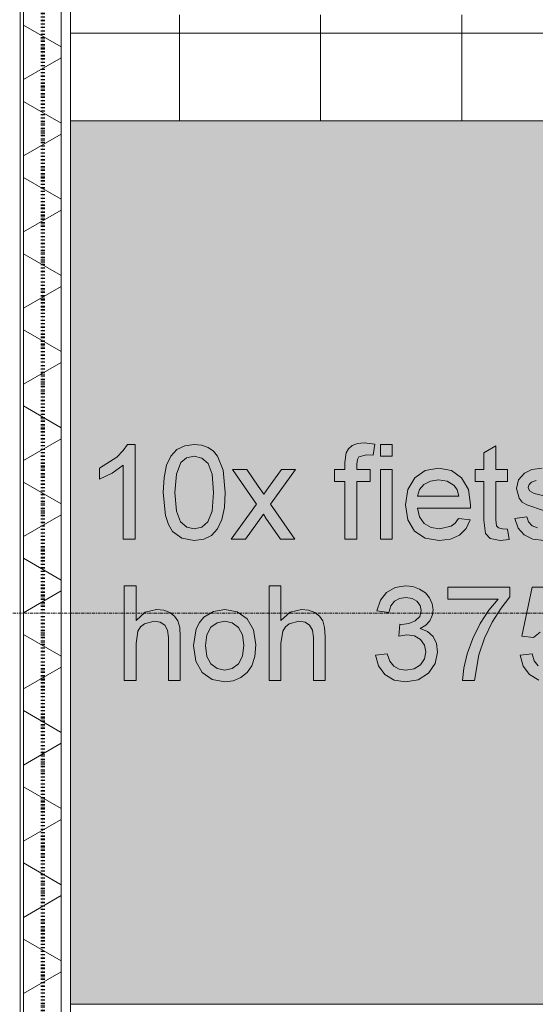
# Model space of a CAD drawing. Header units: millimetres. Extents: x -281 to 145437, y -16481 to 78869.
# Tile 40 of 256: x 4609 to 5704, y 21170 to 23260. Entities that reach past the tile are written whole.
import ezdxf

# ---------------------------------------------------------------- set-up
doc = ezdxf.new("R2010")
doc.units = ezdxf.units.MM
doc.linetypes.add('ARC FS 060 minutes', pattern=[7.2, 2.4, -1.6, 0, -1.6, 0, -1.6])
doc.linetypes.add('Grid Line', pattern=[12, 6, -2, 2, -2])
for name, color, linetype, lineweight in [('A--A23__Vloeren', 8, 'Continuous', 5), ('A--A2__Ruwbouw', 8, 'Continuous', 5), ('A--L$01A__Algemeen', 7, 'Continuous', 5), ('A--L$07A__Stramien', 1, 'Continuous', 5), ('A--L21__Buitenwanden', 3, 'Continuous', 5), ('A--L90__Terrein', 7, 'Continuous', 5)]:
    doc.layers.add(name, color=color, linetype=linetype, lineweight=lineweight)

# ---------------------------------------------------------------- blocks, each defined once
blk = doc.blocks.new('65_GM_LIB_fire separation vertical_gen_arc - 060 minutes-2436626-L_80_ 11')
at = {"layer": 'A--L$01A__Algemeen', "linetype": 'ARC FS 060 minutes', "lineweight": 100}
blk.add_line((0, 0), (44095, 0), dxfattribs=at)
blk = doc.blocks.new('TBR-B-INS-BR-ARC-R25_rvt-1-L_80_ 11')
at = {"layer": 'A--L$01A__Algemeen', "color": 124, "linetype": 'ARC FS 060 minutes', "lineweight": 100, "rotation": 269.9999999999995}
blk.add_blockref('65_GM_LIB_fire separation vertical_gen_arc - 060 minutes-2436626-L_80_ 11', (4658, 56530), dxfattribs=at)
blk = doc.blocks.new('NLRS_90_PA_LB_fietsvak dubbellaags_gen_cpz - NLRS_72_21_01_fietsvak 10x hoh 375-48998501-L_80_ 11')
at = {"layer": 'A--L90__Terrein'}
blk.add_hatch(color=256, dxfattribs=at).paths.add_polyline_path([(1900, 0), (1900, 1875), (0, 1875), (0, 0), (1279, 0)])
for p, q in [((1900, 1875), (0, 1875)), ((623.7, 1191.6), (609.3, 1190.1)), ((646.6, 1188.8), (623.7, 1191.6)), ((112.1, 1175.3), (98.6, 1161.7)), ((121, 1188.4), (112.1, 1175.3)), ((137.1, 1188.4), (121, 1188.4)), ((137.1, 987.5), (137.1, 1188.4)), ((226.1, 1177.5), (213.3, 1163.7)), ((242.5, 1185.7), (226.1, 1177.5)), ((262.7, 1188.4), (242.5, 1185.7)), ((278.2, 1186.8), (262.7, 1188.4)), ((292.1, 1181.9), (278.2, 1186.8)), ((303.6, 1174), (292.1, 1181.9)), ((312.3, 1163.3), (303.6, 1174)), ((585.6, 1170.9), (582.9, 1149.9)), ((590.6, 1179.2), (585.6, 1170.9)), ((598.4, 1185.8), (590.6, 1179.2)), ((609.3, 1190.1), (598.4, 1185.8)), ((643, 1165.3), (646.6, 1188.8)), ((683.4, 1188.4), (658.3, 1188.4)), ((658.3, 1188.4), (658.3, 1163.3)), ((683.4, 1163.3), (683.4, 1188.4)), ((903.1, 1185.7), (878, 1170.9)), ((878, 1170.9), (878, 1135)), ((903.1, 1135), (903.1, 1185.7)), ((98.6, 1161.7), (61.8, 1138.2)), ((213.3, 1163.7), (204.2, 1144.1)), ((224.9, 1125.4), (234.1, 1149.9)), ((234.1, 1149.9), (246.7, 1159.9)), ((246.7, 1159.9), (262.4, 1163.3)), ((262.4, 1163.3), (279, 1159.5)), ((279, 1159.5), (292.1, 1148)), ((324.1, 1133.5), (312.3, 1163.3)), ((582.9, 1149.9), (582.9, 1135)), ((608, 1146.7), (609.2, 1156.3)), ((609.2, 1156.3), (612.7, 1162.3)), ((612.7, 1162.3), (628.5, 1166.4)), ((628.5, 1166.4), (643, 1165.3)), ((658.3, 1163.3), (683.4, 1163.3)), ((61.8, 1138.2), (61.8, 1114.4)), ((88.2, 1127.1), (112, 1144.1)), ((112, 1144.1), (112, 987.5)), ((204.2, 1144.1), (198.6, 1118.5)), ((292.1, 1148), (300.7, 1125)), ((328.6, 1086.3), (324.1, 1133.5)), ((374.6, 1135), (344.3, 1135)), ((344.3, 1135), (394.9, 1061.7)), ((398.9, 1099.7), (374.6, 1135)), ((447.9, 1135), (420.2, 1096.7)), ((425.1, 1061.7), (478.2, 1135)), ((478.2, 1135), (447.9, 1135)), ((582.9, 1135), (560.9, 1135)), ((560.9, 1135), (560.9, 1109.9)), ((608, 1135), (608, 1146.7)), ((636.3, 1135), (608, 1135)), ((636.3, 1109.9), (636.3, 1135)), ((683.4, 1135), (658.3, 1135)), ((658.3, 1135), (658.3, 987.5)), ((683.4, 987.5), (683.4, 1135)), ((753.5, 1133.1), (731.1, 1117.7)), ((781.6, 1138.2), (753.5, 1133.1)), ((808.9, 1133.1), (781.6, 1138.2)), ((830.7, 1117.7), (808.9, 1133.1)), ((878, 1135), (859.2, 1135)), ((859.2, 1135), (859.2, 1109.9)), ((928.2, 1135), (903.1, 1135)), ((928.2, 1109.9), (928.2, 1135)), ((979.9, 1135.1), (963.9, 1127.7)), ((1001.5, 1138.2), (979.9, 1135.1)), ((61.8, 1114.4), (88.2, 1127.1)), ((198.6, 1118.5), (196.8, 1086.3)), ((221.9, 1086.4), (224.9, 1125.4)), ((300.7, 1125), (303.5, 1086.4)), ((560.9, 1109.9), (582.9, 1109.9)), ((582.9, 1109.9), (582.9, 987.5)), ((608, 987.5), (608, 1109.9)), ((608, 1109.9), (636.3, 1109.9)), ((731.1, 1117.7), (716.5, 1093)), ((750.6, 1103.7), (764.6, 1110.7)), ((764.6, 1110.7), (781.5, 1113.1)), ((781.5, 1113.1), (799.9, 1110.1)), ((799.9, 1110.1), (814.6, 1101.3)), ((845, 1093.1), (830.7, 1117.7)), ((859.2, 1109.9), (878, 1109.9)), ((878, 1109.9), (878, 1028)), ((903.1, 1028.7), (903.1, 1109.9)), ((903.1, 1109.9), (928.2, 1109.9)), ((951.6, 1113.4), (947.1, 1094.7)), ((963.9, 1127.7), (951.6, 1113.4)), ((974, 1103.2), (979.4, 1108.3)), ((979.4, 1108.3), (989, 1111.9)), ((410.3, 1083.1), (398.9, 1099.7)), ((420.2, 1096.7), (410.3, 1083.1)), ((716.5, 1093), (711.6, 1060)), ((736.7, 1078.5), (740.9, 1092.7)), ((740.9, 1092.7), (750.6, 1103.7)), ((814.6, 1101.3), (821.2, 1091.8)), ((821.2, 1091.8), (824.6, 1078.5)), ((849.8, 1060.2), (845, 1093.1)), ((947.1, 1094.7), (952.7, 1074.4)), ((972.2, 1097.2), (974, 1103.2)), ((975.2, 1089.9), (972.2, 1097.2)), ((984.6, 1084.4), (975.2, 1089.9)), ((196.8, 1086.3), (201.8, 1037.5)), ((224.9, 1046.9), (221.9, 1086.4)), ((303.5, 1086.4), (300.6, 1046.9)), ((326.8, 1054.4), (328.6, 1086.3)), ((824.6, 1078.5), (736.7, 1078.5)), ((952.7, 1074.4), (959.6, 1066.2)), ((959.6, 1066.2), (969.2, 1060.1)), ((1006.2, 1079), (984.6, 1084.4)), ((233.7, 1024), (224.9, 1046.9)), ((300.6, 1046.9), (291.8, 1024.1)), ((321.3, 1028.8), (326.8, 1054.4)), ((394.9, 1061.7), (341.2, 987.5)), ((476.2, 987.5), (425.1, 1061.7)), ((711.6, 1060), (716.5, 1028.1)), ((741.1, 1034.6), (736.7, 1053.4)), ((736.7, 1053.4), (849.6, 1053.4)), ((849.6, 1053.4), (849.8, 1060.2)), ((969.2, 1060.1), (1007, 1047.8)), ((201.8, 1037.5), (208.1, 1018.6)), ((312.2, 1009.2), (321.3, 1028.8)), ((371.4, 987.5), (409.6, 1040.2)), ((409.6, 1040.2), (415.2, 1032.1)), ((415.2, 1032.1), (446, 987.5)), ((716.5, 1028.1), (730.9, 1004.3)), ((751.2, 1020.8), (741.1, 1034.6)), ((824.4, 1031.4), (817.3, 1021.5)), ((849, 1028.3), (824.4, 1031.4)), ((840.1, 1009.8), (849, 1028.3)), ((878, 1028), (881.1, 999.5)), ((904.5, 1015.8), (903.1, 1028.7)), ((969.1, 1034.6), (943.9, 1031.4)), ((943.9, 1031.4), (950.8, 1011)), ((973, 1023.8), (969.1, 1034.6)), ((208.1, 1018.6), (216.8, 1003.5)), ((216.8, 1003.5), (236.6, 989.1)), ((246.8, 1013.1), (233.7, 1024)), ((262.7, 1009.5), (246.8, 1013.1)), ((278.6, 1013.1), (262.7, 1009.5)), ((291.8, 1024.1), (278.6, 1013.1)), ((299.5, 995.4), (312.2, 1009.2)), ((730.9, 1004.3), (753.6, 989.3)), ((765.8, 1012.3), (751.2, 1020.8)), ((783.5, 1009.5), (765.8, 1012.3)), ((808.2, 1014.7), (783.5, 1009.5)), ((817.3, 1021.5), (808.2, 1014.7)), ((825.9, 995.9), (840.1, 1009.8)), ((908.7, 1011.2), (904.5, 1015.8)), ((917.3, 1009.5), (908.7, 1011.2)), ((928.2, 1008.4), (917.3, 1009.5)), ((931.4, 986.8), (928.2, 1008.4)), ((950.8, 1011), (963.2, 996.2)), ((980.7, 1015.9), (973, 1023.8)), ((992.1, 1011.1), (980.7, 1015.9)), ((112, 987.5), (137.1, 987.5)), ((236.6, 989.1), (262.7, 984.4)), ((262.7, 984.4), (283, 987.1)), ((283, 987.1), (299.5, 995.4)), ((341.2, 987.5), (371.4, 987.5)), ((446, 987.5), (476.2, 987.5)), ((582.9, 987.5), (608, 987.5)), ((658.3, 987.5), (683.4, 987.5)), ((753.6, 989.3), (783.1, 984.4)), ((783.1, 984.4), (806.8, 987.2)), ((806.8, 987.2), (825.9, 995.9)), ((881.1, 999.5), (891.6, 988.5)), ((891.6, 988.5), (912.6, 984.4)), ((912.6, 984.4), (931.4, 986.8)), ((963.2, 996.2), (981.6, 987.3)), ((981.6, 987.3), (1007, 984.4)), ((139.1, 888.4), (114, 888.4)), ((114, 888.4), (114, 687.5)), ((139.1, 814.5), (139.1, 888.4)), ((446.7, 888.4), (421.6, 888.4)), ((421.6, 888.4), (421.6, 687.5)), ((446.7, 814.5), (446.7, 888.4)), ((689.3, 884.9), (671.3, 874.4)), ((711.2, 888.4), (689.3, 884.9)), ((727, 886.7), (711.2, 888.4)), ((741.5, 881.5), (727, 886.7)), ((753.8, 873.4), (741.5, 881.5)), ((933.3, 885.3), (801.5, 885.3)), ((801.5, 885.3), (801.5, 860.2)), ((933.3, 865), (933.3, 885.3)), ((980.4, 885.3), (958.4, 781.7)), ((1077.7, 885.3), (980.4, 885.3)), ((658.2, 857.6), (650.8, 835)), ((671.3, 874.4), (658.2, 857.6)), ((688.2, 855.5), (699, 861.3)), ((699, 861.3), (712.1, 863.3)), ((712.1, 863.3), (725.3, 861.4)), ((725.3, 861.4), (735.8, 855.5)), ((762.7, 862.7), (753.8, 873.4)), ((768.2, 850.4), (762.7, 862.7)), ((801.5, 860.2), (908.2, 860.2)), ((908.2, 860.2), (888.6, 836.6)), ((914.5, 841.2), (933.3, 865)), ((182.8, 838.2), (158.7, 832.3)), ((197.9, 836.6), (182.8, 838.2)), ((211, 831.7), (197.9, 836.6)), ((327.5, 838.2), (303.4, 834.1)), ((353.9, 833.2), (327.5, 838.2)), ((490.4, 838.2), (466.3, 832.3)), ((505.6, 836.6), (490.4, 838.2)), ((518.6, 831.7), (505.6, 836.6)), ((675.9, 831.9), (680.3, 845.6)), ((680.3, 845.6), (688.2, 855.5)), ((735.8, 855.5), (742.7, 846.7)), ((742.7, 846.7), (744.9, 835.9)), ((770.1, 837.4), (768.2, 850.4)), ((768.3, 825.2), (770.1, 837.4)), ((888.6, 836.6), (870.2, 808.2)), ((895.9, 810.9), (914.5, 841.2)), ((158.7, 832.3), (139.1, 814.5)), ((221.2, 824.1), (211, 831.7)), ((228.1, 813.9), (221.2, 824.1)), ((283.2, 821.9), (273.7, 810.7)), ((303.4, 834.1), (283.2, 821.9)), ((374.9, 818.3), (353.9, 833.2)), ((388.7, 794.6), (374.9, 818.3)), ((466.3, 832.3), (446.7, 814.5)), ((528.9, 824.1), (518.6, 831.7)), ((535.7, 813.9), (528.9, 824.1)), ((650.8, 835), (675.9, 831.9)), ((741.8, 822.9), (732.3, 813.7)), ((744.9, 835.9), (741.8, 822.9)), ((763.1, 814.2), (768.3, 825.2)), ((143.2, 792.3), (148.6, 800.9)), ((148.6, 800.9), (156.9, 807.5)), ((156.9, 807.5), (177.5, 813.1)), ((177.5, 813.1), (190.5, 811)), ((190.5, 811), (200.1, 804.8)), ((200.1, 804.8), (206.1, 794)), ((232, 800), (228.1, 813.9)), ((233.2, 780.9), (232, 800)), ((266.9, 796.8), (261.5, 761.3)), ((273.7, 810.7), (266.9, 796.8)), ((289.5, 784), (298.2, 800.2)), ((298.2, 800.2), (311.4, 809.9)), ((311.4, 809.9), (327.5, 813.1)), ((327.5, 813.1), (343.4, 809.8)), ((343.4, 809.8), (356.5, 800.1)), ((356.5, 800.1), (365.3, 784.2)), ((393.3, 763.3), (388.7, 794.6)), ((450.8, 792.3), (456.3, 800.9)), ((456.3, 800.9), (464.5, 807.5)), ((464.5, 807.5), (485.1, 813.1)), ((485.1, 813.1), (498.1, 811)), ((498.1, 811), (507.8, 804.8)), ((507.8, 804.8), (513.8, 794)), ((539.6, 800), (535.7, 813.9)), ((540.9, 780.9), (539.6, 800)), ((699.8, 806.8), (697, 781.7)), ((703.8, 806.5), (699.8, 806.8)), ((718.8, 808.3), (703.8, 806.5)), ((732.3, 813.7), (718.8, 808.3)), ((742.5, 797.6), (754.5, 804.8)), ((758.2, 791.2), (742.5, 797.6)), ((754.5, 804.8), (763.1, 814.2)), ((870.2, 808.2), (854.4, 776.8)), ((879.5, 777), (895.9, 810.9)), ((139.1, 765.9), (143.2, 792.3)), ((206.1, 794), (208.1, 778.3)), ((208.1, 778.3), (208.1, 687.5)), ((233.2, 687.5), (233.2, 780.9)), ((286.6, 761.3), (289.5, 784)), ((365.3, 784.2), (368.2, 762.1)), ((446.7, 765.9), (450.8, 792.3)), ((513.8, 794), (515.8, 778.3)), ((515.8, 778.3), (515.8, 687.5)), ((540.9, 687.5), (540.9, 780.9)), ((697, 781.7), (714.6, 784.4)), ((714.6, 784.4), (730.4, 781.9)), ((730.4, 781.9), (743.1, 774.1)), ((743.1, 774.1), (751.6, 762.5)), ((769.9, 780.4), (758.2, 791.2)), ((777.1, 765.7), (769.9, 780.4)), ((854.4, 776.8), (842.8, 744.2)), ((867.3, 742.1), (879.5, 777)), ((958.4, 781.7), (983.5, 778.5)), ((983.5, 778.5), (997.6, 789.9)), ((139.1, 687.5), (139.1, 765.9)), ((261.5, 761.3), (266.1, 728.4)), ((289.5, 738.6), (286.6, 761.3)), ((368.2, 762.1), (365.3, 738.9)), ((391.3, 738), (393.3, 763.3)), ((446.7, 687.5), (446.7, 765.9)), ((751.6, 762.5), (754.4, 748.2)), ((779.5, 747.7), (777.1, 765.7)), ((298.2, 722.4), (289.5, 738.6)), ((365.3, 738.9), (356.6, 722.5)), ((385.2, 718.6), (391.3, 738)), ((672.7, 744), (647.6, 740.9)), ((647.6, 740.9), (653.8, 718.2)), ((678.4, 728.2), (672.7, 744)), ((751.5, 733.1), (743, 720.6)), ((754.4, 748.2), (751.5, 733.1)), ((774.7, 723.3), (779.5, 747.7)), ((842.8, 744.2), (835.6, 713.4)), ((858, 687.5), (867.3, 742.1)), ((980.4, 744), (955.3, 740.9)), ((955.3, 740.9), (961.4, 717.8)), ((985, 728.9), (980.4, 744)), ((266.1, 728.4), (279.7, 704.2)), ((311.4, 712.7), (298.2, 722.4)), ((327.5, 709.5), (311.4, 712.7)), ((343.5, 712.7), (327.5, 709.5)), ((356.6, 722.5), (343.5, 712.7)), ((375.2, 704.2), (385.2, 718.6)), ((653.8, 718.2), (667.6, 700.1)), ((686.6, 717.6), (678.4, 728.2)), ((697.9, 711.5), (686.6, 717.6)), ((712.5, 709.5), (697.9, 711.5)), ((729.7, 712.3), (712.5, 709.5)), ((743, 720.6), (729.7, 712.3)), ((760.3, 702.8), (774.7, 723.3)), ((835.6, 713.4), (832.8, 687.5)), ((961.4, 717.8), (974.9, 699.8)), ((993, 718.1), (985, 728.9)), ((279.7, 704.2), (300.8, 689.3)), ((345.2, 686.6), (361.5, 693.4)), ((361.5, 693.4), (375.2, 704.2)), ((667.6, 700.1), (687.4, 688.3)), ((738.5, 689), (760.3, 702.8)), ((974.9, 699.8), (994.5, 688.2)), ((114, 687.5), (139.1, 687.5)), ((208.1, 687.5), (233.2, 687.5)), ((300.8, 689.3), (327.5, 684.4)), ((327.5, 684.4), (345.2, 686.6)), ((421.6, 687.5), (446.7, 687.5)), ((515.8, 687.5), (540.9, 687.5)), ((687.4, 688.3), (711.6, 684.4)), ((711.6, 684.4), (738.5, 689)), ((832.8, 687.5), (858, 687.5)), ((0, 0), (1900, 0))]:
    blk.add_line(p, q, dxfattribs=at)

msp = doc.modelspace()

# ---------------------------------------------------------------- hatches: boundary and pattern name
at = {"layer": 'A--A23__Vloeren'}
h = msp.add_hatch(dxfattribs=at)
h.set_pattern_fill('FP_213', color=256, style=0, pattern_type=2)
h.set_pattern_definition([(0, (7648.04, 36431.46), (0, 300), []), (90, (7648.04, 36431.46), (-300, 2e-14), [])])
h.paths.add_polyline_path([(4717, 12483), (5950.5, 12483), (5951.5, 12545), (5952.7, 12547.8), (5958, 12550), (6045.5, 12549), (6048.3, 12547.8), (6050.5, 12542.5), (6050.5, 12483), (9400, 12483), (9400, 12700), (8817, 12700), (8817, 15700), (8900, 15700), (8900, 16450), (8817, 16450), (8817, 21700), (9400, 21700), (9400, 22808.8), (8817, 22808.8), (8817, 28808.8), (9400, 28808.8), (9400, 29700), (8817, 29700), (8817, 35700), (9400, 35700), (9400, 36900), (8817, 36900), (8817, 42900), (9400, 42900), (9400, 43913), (8817, 43913), (8817, 49288), (9400, 49288), (9400, 50010), (8817, 50010), (8817, 55260), (9400, 55260), (9400, 56200), (10717, 56200), (10717, 56540), (9140, 56540), (9140, 56717), (8110, 56717), (8110, 56712), (8045, 56712), (8046, 56715.5), (8060, 56715.5), (8060, 56717), (8039.4, 56717), (8039, 56715), (6800.2, 56715.5), (6800, 56717), (6780, 56717), (6780, 56715.5), (6794, 56714.7), (6795, 56712), (6730, 56712), (6731, 56715.5), (6730, 56715.5), (6730, 56717), (4717, 56717), (4717, 55445), (6617, 55445), (6617, 52070), (4717, 52070), (4717, 51845), (6617, 51845), (6617, 48470), (4717, 48470), (4717, 48245), (6617, 48245), (6617, 44870), (4717, 44870), (4717, 44645), (6617, 44645), (6617, 41270), (4717, 41270), (4717, 41045), (6617, 41045), (6617, 37670), (4717, 37670), (4717, 37445), (6617, 37445), (6617, 34070), (4717, 34070), (4717, 33845), (6617, 33845), (6617, 30470), (4717, 30470), (4717, 30325), (6617, 30325), (6617, 26950), (4717, 26950), (4717, 26645), (6617, 26645), (6617, 23270), (4717, 23270), (4717, 23045), (6617, 23045), (6617, 19670), (4717, 19670), (4717, 19445), (6617, 19445), (6617, 16070), (4717, 16069.5), (4717, 15800), (6617, 15800), (6617, 12800), (4717, 12800), (4717, 12580.7)])
h.paths.add_polyline_path([(6044.8, 12483), (6045.5, 12483), (6044.8, 12544.3), (6043, 12545), (5956.2, 12544.3), (5955.5, 12542.5), (5956.2, 12483), (5996, 12483)])
h.paths.add_polyline_path([(5996, 15950), (5956.2, 15950.7), (5952.7, 15952.2), (5950.5, 15957.5), (5951.5, 16045), (5952.7, 16047.8), (5958, 16050), (6045.5, 16049), (6048.3, 16047.8), (6050.5, 16042.5), (6049.8, 15955.7), (6048.3, 15952.2), (6043, 15950)])
h.paths.add_polyline_path([(6043, 15955), (6044.8, 15955.7), (6045.5, 15957.5), (6044.8, 16044.3), (6043, 16045), (5956.2, 16044.3), (5955.5, 16042.5), (5956.2, 15955.7), (5958, 15955), (5996, 15955)])
h.paths.add_polyline_path([(6700.3, 18554.3), (6674, 18557.8), (6656.5, 18566.2), (6644.1, 18581), (6637.2, 18601.4), (6662.4, 18604.6), (6666.3, 18593.8), (6675, 18585.5), (6685.4, 18581.1), (6700.6, 18579.5), (6716.7, 18581.4), (6726.2, 18585.4), (6732.5, 18591.8), (6734.6, 18599.3), (6731, 18606.9), (6726.2, 18610.6), (6699.5, 18618), (6662.5, 18630.1), (6652.9, 18636.2), (6646, 18644.4), (6640.4, 18664.7), (6644.9, 18683.4), (6657.2, 18697.7), (6673.2, 18705.1), (6696.7, 18707.9), (6725.3, 18703.2), (6736.8, 18697.4), (6744.8, 18689.9), (6753.4, 18667.4), (6728.3, 18664.2), (6725.1, 18672.1), (6718.8, 18678.1), (6694.8, 18682.9), (6682.3, 18681.9), (6672.7, 18678.3), (6667.3, 18673.1), (6665.5, 18667.2), (6668.5, 18659.9), (6677.9, 18654.4), (6700.3, 18648.7), (6736.4, 18637.2), (6753.5, 18623.8), (6758.6, 18610.6), (6759.3, 18599.3), (6757.9, 18589.6), (6752.4, 18577.9), (6743.5, 18567.9), (6731.4, 18560.5), (6715.7, 18555.8), (6700.6, 18554.4)])
h.paths.add_polyline_path([(5958, 19550), (5952.7, 19552.2), (5950.5, 19557.5), (5951.5, 19645), (5952.7, 19647.8), (5958, 19650), (6045.5, 19649), (6048.3, 19647.8), (6050.5, 19642.5), (6049.8, 19555.7), (6048.3, 19552.2), (6043, 19550), (5996, 19550)])
h.paths.add_polyline_path([(6043, 19555), (6044.8, 19555.7), (6045.5, 19557.5), (6044.8, 19644.3), (6043, 19645), (5956.2, 19644.3), (5955.5, 19642.5), (5956.2, 19555.7), (5958, 19555), (5996, 19555)])
h.paths.add_polyline_path([(6700.3, 22154.3), (6674, 22157.8), (6656.5, 22166.2), (6644.1, 22181), (6637.2, 22201.4), (6662.5, 22204.2), (6666.3, 22193.8), (6675, 22185.5), (6685.4, 22181.1), (6700.6, 22179.5), (6716, 22181.1), (6726.2, 22185.4), (6732.5, 22191.8), (6734.6, 22199.3), (6732.5, 22205.7), (6726.2, 22210.6), (6699.5, 22218), (6662.5, 22230.1), (6652.9, 22236.2), (6646, 22244.4), (6640.4, 22264.7), (6644.9, 22283.4), (6657.2, 22297.7), (6673.2, 22305.1), (6696.7, 22307.9), (6725.3, 22303.2), (6736.8, 22297.4), (6744.8, 22289.9), (6753.4, 22267.4), (6728.3, 22264.2), (6725.1, 22272.1), (6718.8, 22278.1), (6694.8, 22282.9), (6682.3, 22281.9), (6672.7, 22278.3), (6667.3, 22273.1), (6665.5, 22267.2), (6668.5, 22259.9), (6677.9, 22254.4), (6700.3, 22248.7), (6736.4, 22237.2), (6753.5, 22223.8), (6758.6, 22210.6), (6759.3, 22199.3), (6757.9, 22189.6), (6752.4, 22177.9), (6743.5, 22167.9), (6731.4, 22160.5), (6715.7, 22155.8), (6700.3, 22154.3)])
h.paths.add_polyline_path([(5996, 23150), (5956.2, 23150.7), (5952.7, 23152.2), (5950.5, 23157.5), (5951.5, 23245), (5952.7, 23247.8), (5958, 23250), (6045.5, 23249), (6048.3, 23247.8), (6050.5, 23242.5), (6049.8, 23155.7), (6048.3, 23152.2), (6043, 23150)])
h.paths.add_polyline_path([(5996, 23155), (6044.8, 23155.7), (6045.5, 23157.5), (6044.8, 23244.3), (6043, 23245), (5956.2, 23244.3), (5955.5, 23242.5), (5956.2, 23155.7), (5958, 23155)])
h.paths.add_polyline_path([(6700.3, 25754.3), (6674, 25757.8), (6656.5, 25766.2), (6644.1, 25781), (6637.2, 25801.4), (6662.5, 25804.2), (6666.3, 25793.8), (6675, 25785.5), (6685.4, 25781.1), (6700.6, 25779.5), (6716, 25781.1), (6726.2, 25785.4), (6732.5, 25791.8), (6734.6, 25799.3), (6732.5, 25805.7), (6726.2, 25810.6), (6699.5, 25818), (6662.5, 25830.1), (6652.9, 25836.2), (6646, 25844.4), (6640.4, 25864.7), (6644.9, 25883.4), (6657.2, 25897.7), (6673.2, 25905.1), (6696.7, 25907.9), (6728.4, 25901.7), (6736.8, 25897.4), (6744.8, 25889.9), (6753.4, 25867.4), (6728.3, 25864.2), (6725.1, 25872.1), (6718.8, 25878.1), (6694.8, 25882.9), (6682.3, 25881.9), (6672.7, 25878.3), (6667.3, 25873.1), (6665.5, 25867.2), (6668.5, 25859.9), (6677.9, 25854.4), (6700.3, 25848.7), (6736.4, 25837.2), (6753.5, 25823.8), (6758.6, 25810.6), (6759.3, 25799.3), (6757.9, 25789.6), (6752.4, 25777.9), (6743.5, 25767.9), (6731.4, 25760.5), (6715.7, 25755.8), (6700.3, 25754.3)])
h.paths.add_polyline_path([(6043, 26750), (5956.2, 26750.7), (5952.7, 26752.2), (5950.5, 26757.5), (5951.5, 26845), (5952.7, 26847.8), (5958, 26850), (6045.5, 26849), (6048.3, 26847.8), (6050.5, 26842.5), (6049.8, 26755.7), (6048.3, 26752.2), (6044.8, 26750.7)])
h.paths.add_polyline_path([(6043, 26755), (6044.8, 26755.7), (6045.5, 26757.5), (6044.8, 26844.3), (6043, 26845), (5956.2, 26844.3), (5955.5, 26842.5), (5956.2, 26755.7), (5958, 26755), (5996, 26755)])
h.paths.add_polyline_path([(6700.3, 29434.4), (6674, 29437.8), (6656.5, 29446.3), (6644.1, 29461), (6637.2, 29481.5), (6662.5, 29484.2), (6666.3, 29473.9), (6675, 29465.6), (6685.4, 29461.1), (6700.6, 29459.5), (6716, 29461.1), (6726.2, 29465.5), (6732.5, 29471.9), (6734.6, 29479.4), (6732.5, 29485.8), (6726.2, 29490.7), (6699.5, 29498.1), (6662.5, 29510.1), (6652.9, 29516.3), (6646, 29524.5), (6640.4, 29544.7), (6644.9, 29563.4), (6657.2, 29577.7), (6673.2, 29585.2), (6696.7, 29587.9), (6725.3, 29583.3), (6736.8, 29577.5), (6744.8, 29570), (6753.4, 29547.4), (6728.3, 29544.3), (6725.1, 29552.2), (6718.8, 29558.1), (6694.8, 29563), (6682.3, 29561.9), (6672.7, 29558.4), (6667.3, 29553.2), (6665.5, 29547.3), (6668.5, 29540), (6677.9, 29534.4), (6700.3, 29528.8), (6736.4, 29517.3), (6753.5, 29503.9), (6758.6, 29490.7), (6759.3, 29479.4), (6757.9, 29469.7), (6752.4, 29458), (6743.5, 29448), (6731.4, 29440.6), (6715.7, 29435.8), (6700.3, 29434.4)])
h.paths.add_polyline_path([(5958, 30350), (5952.7, 30352.2), (5950.5, 30357.5), (5951.5, 30445), (5952.7, 30447.8), (5958, 30450), (6045.5, 30449), (6048.3, 30447.8), (6050.5, 30442.5), (6049.8, 30355.7), (6048.3, 30352.2), (6043, 30350), (5996, 30350)])
h.paths.add_polyline_path([(5996, 30355), (6044.8, 30355.7), (6045.5, 30357.5), (6044.8, 30444.3), (6043, 30445), (5956.2, 30444.3), (5955.5, 30442.5), (5956.2, 30355.7), (5958, 30355)])
h.paths.add_polyline_path([(6700.3, 32954.3), (6674, 32957.8), (6656.5, 32966.2), (6644.1, 32981), (6637.2, 33001.4), (6662.5, 33004.2), (6666.3, 32993.8), (6675, 32985.5), (6685.4, 32981.1), (6700.6, 32979.5), (6716, 32981.1), (6726.2, 32985.4), (6732.5, 32991.8), (6734.6, 32999.3), (6732.5, 33005.7), (6726.2, 33010.6), (6699.5, 33018), (6662.5, 33030.1), (6652.9, 33036.2), (6646, 33044.4), (6640.4, 33064.7), (6644.9, 33083.4), (6657.2, 33097.7), (6673.2, 33105.1), (6696.7, 33107.9), (6725.3, 33103.2), (6736.8, 33097.4), (6744.8, 33089.9), (6753.4, 33067.4), (6728.3, 33064.2), (6725.1, 33072.1), (6718.8, 33078.1), (6694.8, 33082.9), (6682.3, 33081.9), (6672.7, 33078.3), (6667.3, 33073.1), (6665.5, 33067.2), (6668.5, 33059.9), (6677.9, 33054.4), (6700.3, 33048.7), (6736.4, 33037.2), (6753.5, 33023.8), (6758.6, 33010.6), (6759.3, 32999.3), (6757.9, 32989.6), (6752.4, 32977.9), (6743.5, 32967.9), (6731.4, 32960.5), (6715.7, 32955.8), (6700.3, 32954.3)])
h.paths.add_polyline_path([(5958, 33950), (5952.7, 33952.2), (5950.5, 33957.5), (5951.5, 34045), (5952.7, 34047.8), (5958, 34050), (6045.5, 34049), (6048.3, 34047.8), (6050.5, 34042.5), (6049.8, 33955.7), (6048.3, 33952.2), (6043, 33950), (5996, 33950)])
h.paths.add_polyline_path([(6043, 33955), (6044.8, 33955.7), (6045.5, 33957.5), (6044.8, 34044.3), (6043, 34045), (5956.2, 34044.3), (5955.5, 34042.5), (5956.2, 33955.7), (5958, 33955), (5996, 33955)])
h.paths.add_polyline_path([(6700.3, 36554.3), (6674, 36557.8), (6656.5, 36566.2), (6644.1, 36581), (6637.2, 36601.4), (6662.5, 36604.2), (6666.3, 36593.8), (6675, 36585.5), (6685.4, 36581.1), (6700.6, 36579.5), (6716, 36581.1), (6726.2, 36585.4), (6732.5, 36591.8), (6734.6, 36599.3), (6732.5, 36605.7), (6726.2, 36610.6), (6699.5, 36618), (6662.5, 36630.1), (6652.9, 36636.2), (6646, 36644.4), (6640.4, 36664.7), (6644.9, 36683.4), (6657.2, 36697.7), (6673.2, 36705.1), (6696.7, 36707.9), (6725.3, 36703.2), (6736.8, 36697.4), (6744.8, 36689.9), (6753.4, 36667.4), (6728.3, 36664.2), (6725.1, 36672.1), (6718.8, 36678.1), (6694.8, 36682.9), (6682.3, 36681.9), (6672.7, 36678.3), (6667.3, 36673.1), (6665.5, 36667.2), (6668.5, 36659.9), (6677.9, 36654.4), (6700.3, 36648.7), (6736.4, 36637.2), (6753.5, 36623.8), (6758.6, 36610.6), (6759.3, 36599.3), (6757.9, 36589.6), (6752.4, 36577.9), (6743.5, 36567.9), (6731.4, 36560.5), (6715.7, 36555.8), (6700.3, 36554.3)])
h.paths.add_polyline_path([(5996, 37550), (5956.2, 37550.7), (5952.7, 37552.2), (5950.5, 37557.5), (5951.5, 37645), (5952.7, 37647.8), (5958, 37650), (6045.5, 37649), (6048.3, 37647.8), (6050.5, 37642.5), (6049.8, 37555.7), (6048.3, 37552.2), (6043, 37550)])
h.paths.add_polyline_path([(6043, 37555), (6044.8, 37555.7), (6045.5, 37557.5), (6044.8, 37644.3), (6043, 37645), (5956.2, 37644.3), (5955.5, 37642.5), (5956.2, 37555.7), (5958, 37555), (5996, 37555)])
h.paths.add_polyline_path([(6700.3, 40154.3), (6674, 40157.8), (6656.5, 40166.2), (6644.1, 40181), (6637.2, 40201.4), (6662.5, 40204.2), (6666.3, 40193.8), (6675, 40185.5), (6685.4, 40181.1), (6700.6, 40179.5), (6716, 40181.1), (6726.2, 40185.4), (6732.5, 40191.8), (6734.6, 40199.3), (6732.5, 40205.7), (6726.2, 40210.6), (6699.5, 40218), (6662.5, 40230.1), (6652.9, 40236.2), (6646, 40244.4), (6640.4, 40264.7), (6644.9, 40283.4), (6657.2, 40297.7), (6673.2, 40305.1), (6696.7, 40307.9), (6725.3, 40303.2), (6736.8, 40297.4), (6744.8, 40289.9), (6753.4, 40267.4), (6728.3, 40264.2), (6725.1, 40272.1), (6718.8, 40278.1), (6694.8, 40282.9), (6682.3, 40281.9), (6672.7, 40278.3), (6667.3, 40273.1), (6665.5, 40267.2), (6668.5, 40259.9), (6677.9, 40254.4), (6700.3, 40248.7), (6736.4, 40237.2), (6753.5, 40223.8), (6758.6, 40210.6), (6759.3, 40199.3), (6757.9, 40189.6), (6752.4, 40177.9), (6743.5, 40167.9), (6731.4, 40160.5), (6715.7, 40155.8), (6700.6, 40154.4)])
h.paths.add_polyline_path([(5958, 41150), (5952.7, 41152.2), (5950.5, 41157.5), (5951.5, 41245), (5952.7, 41247.8), (5958, 41250), (6045.5, 41249), (6048.3, 41247.8), (6050.5, 41242.5), (6049.8, 41155.7), (6048.3, 41152.2), (6043, 41150), (5996, 41150)])
h.paths.add_polyline_path([(5958, 41155), (6044.8, 41155.7), (6045.5, 41157.5), (6044.8, 41244.3), (6043, 41245), (5956.2, 41244.3), (5955.5, 41242.5), (5956.2, 41155.7)])
h.paths.add_polyline_path([(6700.3, 43754.3), (6674, 43757.8), (6656.5, 43766.2), (6644.1, 43781), (6637.2, 43801.4), (6662.5, 43804.2), (6666.3, 43793.8), (6675, 43785.5), (6685.4, 43781.1), (6700.6, 43779.5), (6716, 43781.1), (6726.2, 43785.4), (6732.5, 43791.8), (6734.6, 43799.3), (6732.5, 43805.7), (6726.2, 43810.6), (6699.5, 43818), (6662.5, 43830.1), (6652.9, 43836.2), (6646, 43844.4), (6640.4, 43864.7), (6644.9, 43883.4), (6657.2, 43897.7), (6673.2, 43905.1), (6696.7, 43907.9), (6725.3, 43903.2), (6736.8, 43897.4), (6744.8, 43889.9), (6753.4, 43867.4), (6728.3, 43864.2), (6725.1, 43872.1), (6718.8, 43878.1), (6694.8, 43882.9), (6682.3, 43881.9), (6672.7, 43878.3), (6667.3, 43873.1), (6665.5, 43867.2), (6668.5, 43859.9), (6677.9, 43854.4), (6700.3, 43848.7), (6736.4, 43837.2), (6753.5, 43823.8), (6758.6, 43810.6), (6759.3, 43799.3), (6757.9, 43789.6), (6752.4, 43777.9), (6743.5, 43767.9), (6731.4, 43760.5), (6715.7, 43755.8), (6700.3, 43754.3)])
h.paths.add_polyline_path([(5988.6, 44750), (5956.2, 44750.7), (5952.7, 44752.2), (5950.5, 44757.5), (5951.5, 44845), (5952.7, 44847.8), (5958, 44850), (6045.5, 44849), (6048.3, 44847.8), (6050.5, 44842.5), (6049.8, 44755.7), (6048.3, 44752.2), (6043, 44750), (5996, 44750)])
h.paths.add_polyline_path([(5988, 44755), (6044.8, 44755.7), (6045.5, 44757.5), (6044.8, 44844.3), (6043, 44845), (5956.2, 44844.3), (5955.5, 44842.5), (5956.2, 44755.7), (5958, 44755)])
h.paths.add_polyline_path([(6700.3, 47354.3), (6674, 47357.8), (6656.5, 47366.2), (6644.1, 47381), (6637.2, 47401.4), (6662.5, 47404.2), (6666.3, 47393.8), (6675, 47385.5), (6685.4, 47381.1), (6700.6, 47379.5), (6716, 47381.1), (6726.2, 47385.4), (6732.5, 47391.8), (6734.6, 47399.3), (6732.5, 47405.7), (6726.2, 47410.6), (6699.5, 47418), (6662.5, 47430.1), (6652.9, 47436.2), (6646, 47444.4), (6640.4, 47464.7), (6644.9, 47483.4), (6657.2, 47497.7), (6673.2, 47505.1), (6696.7, 47507.9), (6725.3, 47503.2), (6736.8, 47497.4), (6744.8, 47489.9), (6753.4, 47467.4), (6728.3, 47464.2), (6725.1, 47472.1), (6718.8, 47478.1), (6694.8, 47482.9), (6682.3, 47481.9), (6672.7, 47478.3), (6667.3, 47473.1), (6665.5, 47467.2), (6668.5, 47459.9), (6677.9, 47454.4), (6700.3, 47448.7), (6736.4, 47437.2), (6753.5, 47423.8), (6758.6, 47410.6), (6759.3, 47399.3), (6757.9, 47389.6), (6752.4, 47377.9), (6743.5, 47367.9), (6731.4, 47360.5), (6715.7, 47355.8), (6700.3, 47354.3)])
h.paths.add_polyline_path([(6043, 48350), (5956.2, 48350.7), (5952.7, 48352.2), (5950.5, 48357.5), (5951.5, 48445), (5952.7, 48447.8), (5958, 48450), (6045.5, 48449), (6048.3, 48447.8), (6050.5, 48442.5), (6049.8, 48355.7), (6048.3, 48352.2), (6044.8, 48350.7)])
h.paths.add_polyline_path([(5958, 48355), (6044.8, 48355.7), (6045.5, 48357.5), (6044.8, 48444.3), (6043, 48445), (5956.2, 48444.3), (5955.5, 48442.5), (5956.2, 48355.7)])
h.paths.add_polyline_path([(6700.3, 50954.3), (6673.9, 50957.8), (6656.5, 50966.2), (6644.1, 50981), (6637.2, 51001.4), (6662.5, 51004.2), (6666.3, 50993.8), (6675, 50985.5), (6685.4, 50981.1), (6700.6, 50979.5), (6716, 50981.1), (6726.2, 50985.4), (6732.5, 50991.8), (6734.6, 50999.3), (6732.5, 51005.7), (6726.2, 51010.6), (6699.5, 51018), (6662.5, 51030.1), (6652.9, 51036.2), (6646, 51044.4), (6640.4, 51064.7), (6644.9, 51083.4), (6657.2, 51097.7), (6673.2, 51105.1), (6696.7, 51107.9), (6725.3, 51103.2), (6736.8, 51097.4), (6744.8, 51089.9), (6753.4, 51067.4), (6728.3, 51064.2), (6725.1, 51072.1), (6718.8, 51078.1), (6694.8, 51082.9), (6682.3, 51081.9), (6672.7, 51078.3), (6667.3, 51073.1), (6665.5, 51067.2), (6668.5, 51059.9), (6677.9, 51054.4), (6700.3, 51048.7), (6736.4, 51037.2), (6753.5, 51023.8), (6758.6, 51010.6), (6759.3, 50999.3), (6757.9, 50989.6), (6752.4, 50977.9), (6743.5, 50967.9), (6731.4, 50960.5), (6715.7, 50955.8), (6700.6, 50954.4)])
h.paths.add_polyline_path([(5996, 51950), (5956.2, 51950.7), (5952.7, 51952.2), (5950.5, 51957.5), (5951.5, 52045), (5952.7, 52047.8), (5958, 52050), (6044.8, 52049.3), (6048.3, 52047.8), (6050.5, 52042.5), (6049.5, 51955), (6048.3, 51952.2), (6043, 51950)])
h.paths.add_polyline_path([(6043, 51955), (6044.8, 51955.7), (6045.5, 51957.5), (6044.8, 52044.3), (6043, 52045), (5956.2, 52044.3), (5955.5, 52042.5), (5956.2, 51955.7), (5958, 51955), (5996, 51955)])
h.paths.add_polyline_path([(6700.3, 54554.4), (6674, 54557.8), (6656.5, 54566.2), (6644.1, 54581), (6637.2, 54601.4), (6662.5, 54604.2), (6666.3, 54593.8), (6675, 54585.5), (6685.4, 54581.1), (6700.6, 54579.5), (6716, 54581.1), (6726.2, 54585.4), (6732.5, 54591.9), (6734.6, 54599.3), (6732.5, 54605.7), (6726.2, 54610.6), (6699.5, 54618), (6662.5, 54630.1), (6652.9, 54636.2), (6646, 54644.4), (6640.4, 54664.7), (6644.9, 54683.4), (6657.2, 54697.7), (6673.2, 54705.1), (6696.7, 54707.9), (6725.3, 54703.2), (6736.8, 54697.4), (6744.8, 54689.9), (6753.4, 54667.4), (6728.3, 54664.2), (6725.1, 54672.1), (6718.8, 54678.1), (6694.8, 54682.9), (6682.3, 54681.9), (6672.7, 54678.3), (6667.3, 54673.2), (6665.5, 54667.2), (6668.5, 54659.9), (6677.9, 54654.4), (6700.3, 54648.8), (6736.4, 54637.2), (6753.5, 54623.8), (6758.6, 54610.6), (6759.3, 54599.3), (6757.9, 54589.6), (6752.4, 54577.9), (6743.5, 54567.9), (6731.4, 54560.5), (6715.7, 54555.8), (6700.3, 54554.4)])
h.paths.add_polyline_path([(5996, 55550), (5956.2, 55550.7), (5952.7, 55552.1), (5950.5, 55557.5), (5951.5, 55645), (5952.7, 55647.8), (5958, 55650), (6044.8, 55649.2), (6048.3, 55647.8), (6050.5, 55642.5), (6049.5, 55555), (6048.3, 55552.1), (6043, 55550)])
h.paths.add_polyline_path([(6043, 55555), (6044.8, 55555.7), (6045.5, 55557.5), (6044.8, 55644.2), (6043, 55645), (5956.2, 55644.2), (5955.5, 55642.5), (5956.2, 55555.7), (5958, 55555), (5996, 55555)])
h.paths.add_polyline_path([(6720, 56677), (6717, 56677), (6717, 56712), (6720, 56712)])
at = {"layer": 'A--A2__Ruwbouw'}
h = msp.add_hatch(dxfattribs=at)
h.set_pattern_fill('FP_124', color=256, angle=60, style=0, pattern_type=2)
h.set_pattern_definition([(150, (4717, 34506.5), (-70, -121.2436), []), (210, (4717, 34506.5), (70, -121.2436), [])])
h.paths.add_polyline_path([(4617, 12483), (4697, 12483), (4697, 56530), (4617, 56530), (4617, 12580.7)])

# ---------------------------------------------------------------- linework, layer by layer
at = {"layer": 'A--L$07A__Stramien', "linetype": 'Grid Line'}
msp.add_line((100373, 22000), (-281.1, 22000), dxfattribs=at)
at = {"layer": 'A--L21__Buitenwanden', "color": 11, "lineweight": 9}
msp.add_line((4610.3, 11340), (4610.3, 63050), dxfattribs=at)
at = {"layer": 'A--L21__Buitenwanden'}
for p, q in [((4617, 56530), (4617, 12383)), ((4697, 56530), (4697, 12483)), ((4717, 12483), (4717, 56530))]:
    msp.add_line(p, q, dxfattribs=at)

# ---------------------------------------------------------------- block references
at = {"lineweight": 5}
msp.add_blockref('TBR-B-INS-BR-ARC-R25_rvt-1-L_80_ 11', (0, 0), dxfattribs=at)
at = {"layer": 'A--L90__Terrein'}
msp.add_blockref('NLRS_90_PA_LB_fietsvak dubbellaags_gen_cpz - NLRS_72_21_01_fietsvak 10x hoh 375-48998501-L_80_ 11', (4717, 21170), dxfattribs=at)

doc.saveas('drawing.dxf')
